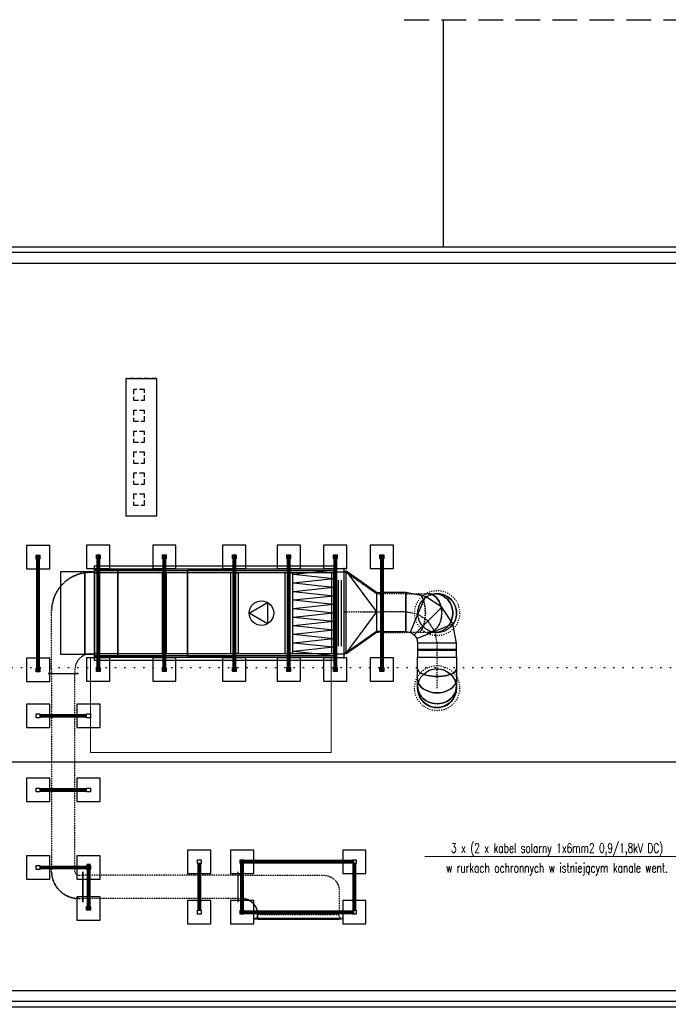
# Model space of a CAD drawing. Header units: millimetres. Extents: x 167273 to 188273, y -125105 to -88145.
# Tile 128 of 210: x 172556 to 173391, y -102101 to -100835. Entities that reach past the tile are written whole.
import ezdxf
from ezdxf.enums import TextEntityAlignment as Align

# ---------------------------------------------------------------- set-up
doc = ezdxf.new("R2010")
doc.units = ezdxf.units.MM
for name, pattern in [('ACAD_ISO03W100', [30, 12, -18]), ('ACAD_ISO07W100', [3, 0, -3]), ('Dash', [4, 3, -1]), ('DASHED', [0.75, 0.5, -0.25]), ('HIDDEN', [9.525, 6.35, -3.175]), ('WENT_2', [1.5, 0.5, -1]), ('WENT_3', [1.6, 0.5, -0.5, 0.1, -0.5])]:
    doc.linetypes.add(name, pattern=pattern)
for name, color, linetype, lineweight in [('_WENT-KONSTRUKCJA', 254, 'Continuous', 9), ('El_gniazda', 144, 'Continuous', 35), ('FLUID-C-3', 90, 'Continuous', 30), ('FLUID-N-2', 142, 'Continuous', 30), ('FLUID-N-3', 142, 'Continuous', 30), ('FLUID-W-3', 240, 'Continuous', 30), ('FLUID-W-3-SYM', 7, 'Continuous', 9), ('TIS_KONSTRUKCJA_STROPY', 7, 'Continuous', 15)]:
    doc.layers.add(name, color=color, linetype=linetype, lineweight=lineweight)
for name, color, linetype in [('a-poziomy', 9, 'Continuous'), ('b-przerywana1', 9, 'ACAD_ISO03W100'), ('b-widokowa', 7, 'Continuous'), ('El_gniazda_opis', 144, 'Continuous'), ('FLUID-C-3-HID', 7, 'Continuous'), ('FLUID-N-3-HID', 7, 'Continuous'), ('h-hatch', 8, 'Continuous'), ('podstawa_widok_z_gory', 7, 'Continuous'), ('widok_z_gory', 7, 'Continuous')]:
    doc.layers.add(name, color=color, linetype=linetype)
doc.styles.add('Arial', font='romans.shx', dxfattribs={"width": 0.7, "height": 12})

# ---------------------------------------------------------------- blocks, each defined once
blk = doc.blocks.new('*U1638')
at = {"linetype": 'Continuous', "lineweight": -3, "extrusion": (1, -2.52435e-32, 1.83697e-16)}
for major_axis, start_param, end_param in [((0, 0, -250), 1.5708, 3.141593), ((0, 0, -250), 0, 1.5708), ((0, 0, 250), 0, 1.5708), ((0, 0, 250), 1.5708, 3.141593)]:
    blk.add_ellipse((0, 0), major_axis=major_axis, ratio=1, start_param=start_param, end_param=end_param, dxfattribs=at)
at = {"linetype": 'Continuous', "lineweight": -2, "extrusion": (-1, 2.52435e-32, -1.83697e-16)}
blk.add_ellipse((0, 0), major_axis=(0, 0, 250), ratio=1, start_param=0, end_param=1.570793, dxfattribs=at)
at = {"linetype": 'Continuous', "lineweight": -2, "extrusion": (-1, -1.83697e-16, -6.1233e-17)}
blk.add_ellipse((0, 0), major_axis=(0, -250, 0), ratio=1, start_param=0, end_param=1.5708, dxfattribs=at)
blk = doc.blocks.new('*U1637')
at = {"color": 0, "linetype": 'ByBlock', "lineweight": -2}
for p, q in [((-45, 0, 250), (-75, 0, 250)), ((-75, 0, -250), (-45, 0, -250)), ((42, 0, 250), (-45, 0, 250)), ((-45, 0, -250), (42, 0, -250)), ((172, 0, 250), (42, 0, 250)), ((42, 0, -250), (172, 0, -250)), ((325, 0, 250), (172, 0, 250)), ((172, 0, -250), (325, 0, -250))]:
    blk.add_line(p, q, dxfattribs=at)
at = {"linetype": 'Continuous', "lineweight": -2}
blk.add_line((325, 0, -250), (325, 0, 250), dxfattribs=at)
at = {"linetype": 'Continuous', "lineweight": -2, "extrusion": (-3.26264e-17, 1, 1.42533e-28)}
blk.add_ellipse((-75, 0), major_axis=(0, 0, -250), ratio=1, start_param=0, end_param=3.141593, dxfattribs=at)
at = {"linetype": 'Continuous', "lineweight": -3, "extrusion": (2.77556e-16, -1, -3.37075e-32)}
for centre, ratio in [((-45, 0), 0.92388), ((42, 0), 0.707107), ((172, 0), 0.382683)]:
    blk.add_ellipse(centre, major_axis=(0, 0, 250), ratio=ratio, start_param=0, end_param=3.141593, dxfattribs=at)
at = {"linetype": 'Continuous', "lineweight": -3, "extrusion": (-2.77556e-16, 1, 3.37075e-32)}
for centre, ratio in [((-45, 0), 0.92388), ((42, 0), 0.707107), ((172, 0), 0.382683)]:
    blk.add_ellipse(centre, major_axis=(0, 0, -250), ratio=ratio, start_param=0, end_param=3.141593, dxfattribs=at)
at = {"layer": 'FLUID-W-3-SYM', "linetype": 'WENT_3', "lineweight": -3}
for p, q in [((-75, 0), (-45, 0)), ((-45, 0), (42, 0)), ((42, 0), (172, 0)), ((172, 0), (325, 0))]:
    blk.add_line(p, q, dxfattribs=at)
blk = doc.blocks.new('*U1640')
at = {"color": 0, "linetype": 'ByBlock', "lineweight": -2}
for p, q in [((-45, 0, 250), (-75, 0, 250)), ((42, 0, 250), (-45, 0, 250)), ((172, 0, 250), (42, 0, 250)), ((253, 0, 250), (172, 0, 250)), ((264, 0, -250), (325, 0, -250))]:
    blk.add_line(p, q, dxfattribs=at)
at = {"linetype": 'Continuous', "lineweight": -2}
blk.add_line((325, 0, -250), (325, 0, -236), dxfattribs=at)
at = {"linetype": 'Continuous', "lineweight": -2, "extrusion": (-1.601e-16, 1, -1.16538e-16)}
blk.add_ellipse((-75, 0), major_axis=(-202, 0, -147), ratio=1, start_param=0, end_param=2.200008, dxfattribs=at)
at = {"linetype": 'Continuous', "lineweight": -3, "extrusion": (2.44929e-16, -1, -2.46519e-32)}
for centre, ratio, end_param in [((-45, 0), 0.92388, 2.005545), ((42, 0), 0.707107, 1.244984), ((172, 0), 0.382683, 0.443778)]:
    blk.add_ellipse(centre, major_axis=(0, 0, 250), ratio=ratio, start_param=0, end_param=end_param, dxfattribs=at)
at = {"linetype": 'Continuous', "lineweight": -3, "extrusion": (-2.44929e-16, 1, 2.46519e-32)}
for centre, major_axis, ratio, start_param, end_param in [((-45, 0), (0, 0, -250), 0.92388, 1.136048, 3.141593), ((42, 0), (0, 0, 250), 0.707107, 5.038201, 6.283185), ((172, 0), (0, 0, 250), 0.382683, 5.839407, 6.283185)]:
    blk.add_ellipse(centre, major_axis=major_axis, ratio=ratio, start_param=start_param, end_param=end_param, dxfattribs=at)
at = {"layer": 'FLUID-N-3-HID', "linetype": 'DASHED', "lineweight": -3}
for p, q in [((-75, 0, -250), (-45, 0, -250)), ((-45, 0, -250), (42, 0, -250)), ((42, 0, -250), (172, 0, -250)), ((172, 0, -250), (264, 0, -250)), ((325, 0, 250), (253, 0, 250))]:
    blk.add_line(p, q, dxfattribs=at)
at = {"layer": 'FLUID-N-3-HID', "linetype": 'DASHED', "lineweight": -3, "extrusion": (2.44929e-16, -1, -2.46519e-32)}
for centre, major_axis, ratio, start_param, end_param in [((-45, 0), (0, 0, -250), 0.92388, 5.147137, 6.283185), ((42, 0), (0, 0, 250), 0.707107, 1.244984, 3.141593), ((172, 0), (0, 0, 250), 0.382683, 0.443778, 3.141593)]:
    blk.add_ellipse(centre, major_axis=major_axis, ratio=ratio, start_param=start_param, end_param=end_param, dxfattribs=at)
at = {"layer": 'FLUID-N-3-HID', "linetype": 'DASHED', "lineweight": -3, "extrusion": (-2.44929e-16, 1, 2.46519e-32)}
for centre, ratio, end_param in [((-45, 0), 0.92388, 1.136048), ((42, 0), 0.707107, 1.896609), ((172, 0), 0.382683, 2.697815)]:
    blk.add_ellipse(centre, major_axis=(0, 0, -250), ratio=ratio, start_param=0, end_param=end_param, dxfattribs=at)
blk = doc.blocks.new('*U1641')
at = {"linetype": 'Continuous', "lineweight": -3, "extrusion": (1, -2.52435e-32, 1.83697e-16)}
for major_axis in [(0, 0, -250), (0, 0, 250)]:
    blk.add_ellipse((0, 0), major_axis=major_axis, ratio=1, start_param=0, end_param=3.141593, dxfattribs=at)
blk = doc.blocks.new('*U1643')
at = {"linetype": 'Continuous', "lineweight": -3}
for p, q in [((170, 0, -250), (-25, 0, -387)), ((170, 0, -236), (170, 0, -250)), ((-123, 0, -456), (-220, 0, -525)), ((-197, 0, -495), (-220, 0, -525)), ((-220, 0, -525), (-220, 0, -511)), ((-25, 0, -387), (-123, 0, -456))]:
    blk.add_line(p, q, dxfattribs=at)
at = {"color": 0, "linetype": 'ByBlock', "lineweight": -2}
for p, q in [((250, 0, -250), (170, 0, -250)), ((-250, 0, -525), (-220, 0, -525))]:
    blk.add_line(p, q, dxfattribs=at)
at = {"linetype": 'Continuous', "lineweight": -2}
for p, q in [((250, 0, -250), (250, 0, -236)), ((-250, 0, -556), (-250, 0, -570))]:
    blk.add_line(p, q, dxfattribs=at)
at = {"layer": 'FLUID-N-3-HID', "linetype": 'DASHED', "lineweight": -3}
for p, q in [((-250, 0, 570), (-250, 0, 525)), ((-250, 0, 525), (-220, 0, 525)), ((-220, 0, 525), (-123, 0, 456)), ((-123, 0, 456), (-25, 0, 388)), ((-25, 0, 388), (170, 0, 250)), ((170, 0, 250), (170, 0)), ((170, 0), (170, 0, -236)), ((170, 0, 250), (250, 0, 250)), ((-250, 0, -525), (-250, 0, -556))]:
    blk.add_line(p, q, dxfattribs=at)
blk = doc.blocks.new('*U1636')
at = {"linetype": 'Continuous', "lineweight": -2}
for p, q in [((-250, 0, 570), (-250, 0, 525)), ((-250, 0, -525), (-250, 0, -570)), ((-250, 0, 525), (-250, 0, -525)), ((250, 0, -250), (250, 0, 250))]:
    blk.add_line(p, q, dxfattribs=at)
at = {"color": 0, "linetype": 'ByBlock', "lineweight": -2}
for p, q in [((-250, 0, -525), (-220, 0, -525)), ((-250, 0, 525), (-220, 0, 525)), ((250, 0, -250), (170, 0, -250)), ((170, 0, 250), (250, 0, 250))]:
    blk.add_line(p, q, dxfattribs=at)
at = {"linetype": 'Continuous', "lineweight": -3}
for p, q in [((-123, 0, 456), (-220, 0, 525)), ((-123, 0, -456), (-220, 0, -525)), ((170, 0), (-220, 0, -525)), ((-220, 0, 525), (170, 0)), ((-220, 0, -525), (-220, 0, 525)), ((-25, 0, 388), (-123, 0, 456)), ((-25, 0, -387), (-123, 0, -456)), ((170, 0, 250), (-25, 0, 388)), ((170, 0, -250), (-25, 0, -387)), ((170, 0, 250), (170, 0)), ((170, 0), (170, 0, -250))]:
    blk.add_line(p, q, dxfattribs=at)
at = {"layer": 'FLUID-W-3-SYM', "linetype": 'WENT_3', "lineweight": -3}
for p, q in [((-250, 0), (-220, 0)), ((-220, 0), (170, 0)), ((170, 0), (250, 0)), ((250, 0), (250, 0))]:
    blk.add_line(p, q, dxfattribs=at)
blk = doc.blocks.new('*U1639')
at = {"color": 0, "linetype": 'ByBlock', "lineweight": -2}
for p, q in [((-135, 135), (76, 276)), ((76, 276), (325, 325)), ((-276, -76), (-135, 135)), ((-325, -325), (-276, -76)), ((219, -219), (186, -268)), ((268, -186), (219, -219)), ((325, -175), (268, -186)), ((186, -268), (175, -325))]:
    blk.add_line(p, q, dxfattribs=at)
at = {"linetype": 'Continuous', "lineweight": -3}
for p, q in [((172, 45), (76, 276)), ((42, -42), (-135, 135)), ((268, -186), (172, 45)), ((-45, -172), (-276, -76)), ((219, -219), (42, -42)), ((186, -268), (-45, -172))]:
    blk.add_line(p, q, dxfattribs=at)
at = {"linetype": 'Continuous', "lineweight": -2}
for p, q in [((325, 75), (325, 325)), ((325, -175), (325, 75)), ((-325, -325), (-75, -325)), ((-75, -325), (175, -325))]:
    blk.add_line(p, q, dxfattribs=at)
at = {"layer": 'FLUID-W-3-SYM', "linetype": 'WENT_3', "lineweight": -3}
for p, q in [((42, -42), (172, 45)), ((172, 45), (325, 75)), ((325, 75), (325, 75)), ((-45, -172), (42, -42)), ((-75, -325), (-45, -172))]:
    blk.add_line(p, q, dxfattribs=at)
blk = doc.blocks.new('*U1635')
at = {"linetype": 'Continuous', "lineweight": -2}
for p, q in [((-90, 250), (-90, 0)), ((90, 0), (90, 250)), ((-90, 0), (-90, -250)), ((90, -250), (90, 0))]:
    blk.add_line(p, q, dxfattribs=at)
at = {"color": 0, "linetype": 'ByBlock', "lineweight": -2}
for p, q in [((90, 250), (-90, 250)), ((-90, -250), (90, -250))]:
    blk.add_line(p, q, dxfattribs=at)
at = {"linetype": 'Continuous', "lineweight": -3}
for p, q in [((-7.5, -250), (-7.5, 250)), ((7.5, -250), (7.5, 250))]:
    blk.add_line(p, q, dxfattribs=at)
at = {"layer": 'FLUID-W-3-SYM', "linetype": 'WENT_3', "lineweight": -3}
blk.add_line((-90, 0), (90, 0), dxfattribs=at)
blk = doc.blocks.new('*U1642')
at = {"linetype": 'Continuous', "lineweight": -2}
for p, q in [((-150, -250), (-150, -236)), ((150, -236), (150, -250))]:
    blk.add_line(p, q, dxfattribs=at)
at = {"color": 0, "linetype": 'ByBlock', "lineweight": -2}
blk.add_line((150, -250), (-150, -250), dxfattribs=at)
at = {"layer": 'FLUID-N-3-HID', "linetype": 'DASHED', "lineweight": -3}
blk.add_line((-150, 250), (150, 250), dxfattribs=at)
blk = doc.blocks.new('*U1634')
at = {"linetype": 'Continuous', "lineweight": -2}
for p, q in [((-150, 0), (-150, 250)), ((150, 250), (150, 0)), ((-150, -250), (-150, 0)), ((150, 0), (150, -250))]:
    blk.add_line(p, q, dxfattribs=at)
at = {"color": 0, "linetype": 'ByBlock', "lineweight": -2}
for p, q in [((-150, 250), (150, 250)), ((150, -250), (-150, -250))]:
    blk.add_line(p, q, dxfattribs=at)
at = {"layer": 'FLUID-W-3-SYM', "linetype": 'WENT_3', "lineweight": -3}
for p, q in [((-150, 0), (150, 0)), ((-150, 0), (-150, 0)), ((150, 0), (150, 0))]:
    blk.add_line(p, q, dxfattribs=at)
blk = doc.blocks.new('*U1649')
at = {"color": 0, "linetype": 'ByBlock', "lineweight": -2}
for p, q in [((625, 250), (-125, 250)), ((625, 250), (675, 250)), ((625, -50), (675, -50)), ((-625, -250), (-625, -300)), ((425, -250), (425, -300))]:
    blk.add_line(p, q, dxfattribs=at)
at = {"linetype": 'Continuous', "lineweight": -2}
for p, q in [((-670, -300), (-625, -300)), ((-625, -300), (425, -300)), ((425, -300), (470, -300))]:
    blk.add_line(p, q, dxfattribs=at)
at = {"color": 0, "linetype": 'ByBlock', "lineweight": -2}
blk.add_ellipse((-125, -250), major_axis=(0, 500), ratio=1, start_param=0, end_param=1.570796, dxfattribs=at)
blk.add_ellipse((-125, -250), major_axis=(0, 500), ratio=1, start_param=0, end_param=1.570796, dxfattribs=at)
at = {"color": 0, "linetype": 'ByBlock', "lineweight": -2, "extrusion": (6.77814e-32, -4.77507e-47, -1)}
for centre, major_axis in [((-125, -250), (-500, 0)), ((625, -250), (-200, 0)), ((625, -250), (-200, 0))]:
    blk.add_ellipse(centre, major_axis=major_axis, ratio=1, start_param=0, end_param=1.570796, dxfattribs=at)
at = {"layer": 'FLUID-C-3-HID', "linetype": 'DASHED', "lineweight": -3}
for p, q in [((675, 250), (675, 295)), ((675, 250), (675, -50)), ((675, -95), (675, -50))]:
    blk.add_line(p, q, dxfattribs=at)
blk = doc.blocks.new('*U1648')
at = {"linetype": 'Continuous', "lineweight": -2}
for p, q in [((-750, 195), (-750, 150)), ((-750, 150), (-750, -150)), ((750, 195), (750, 150)), ((750, 150), (750, -150)), ((-750, -150), (-750, -195)), ((750, -150), (750, -195))]:
    blk.add_line(p, q, dxfattribs=at)
at = {"color": 0, "linetype": 'ByBlock', "lineweight": -2}
for p, q in [((750, 150), (-750, 150)), ((-750, -150), (750, -150))]:
    blk.add_line(p, q, dxfattribs=at)
blk = doc.blocks.new('*U1647')
at = {"linetype": 'Continuous', "lineweight": -2}
for p, q in [((-750, 150), (-750, 195)), ((-750, -150), (-750, 150)), ((750, 150), (750, 195)), ((750, -150), (750, 150)), ((-750, -195), (-750, -150)), ((750, -195), (750, -150))]:
    blk.add_line(p, q, dxfattribs=at)
at = {"color": 0, "linetype": 'ByBlock', "lineweight": -2}
for p, q in [((-750, 150), (750, 150)), ((-750, -150), (750, -150))]:
    blk.add_line(p, q, dxfattribs=at)
blk = doc.blocks.new('*U1646')
at = {"linetype": 'Continuous', "lineweight": -2}
for p, q in [((-250, 150), (-250, 195)), ((-250, -150), (-250, 150)), ((250, 150), (250, 195)), ((250, -150), (250, 150)), ((-250, -195), (-250, -150)), ((250, -195), (250, -150))]:
    blk.add_line(p, q, dxfattribs=at)
at = {"color": 0, "linetype": 'ByBlock', "lineweight": -2}
for p, q in [((-250, 150), (250, 150)), ((-250, -150), (250, -150))]:
    blk.add_line(p, q, dxfattribs=at)
blk = doc.blocks.new('*U1645')
at = {"color": 0, "linetype": 'ByBlock', "lineweight": -2}
for p, q in [((175, 175), (225, 175)), ((175, -125), (225, -125)), ((-175, -175), (-175, -225)), ((125, -175), (125, -225))]:
    blk.add_line(p, q, dxfattribs=at)
at = {"linetype": 'Continuous', "lineweight": -2}
for p, q in [((225, 175), (225, 220)), ((225, -125), (225, 175)), ((225, -170), (225, -125)), ((-220, -225), (-175, -225)), ((-175, -225), (125, -225)), ((125, -225), (170, -225))]:
    blk.add_line(p, q, dxfattribs=at)
at = {"color": 0, "linetype": 'ByBlock', "lineweight": -2}
blk.add_ellipse((175, -175), major_axis=(0, 350), ratio=1, start_param=0, end_param=1.570796, dxfattribs=at)
blk.add_ellipse((175, -175), major_axis=(0, 350), ratio=1, start_param=0, end_param=1.570796, dxfattribs=at)
at = {"color": 0, "linetype": 'ByBlock', "lineweight": -2, "extrusion": (5.0917e-29, -1.80311e-32, -1)}
blk.add_ellipse((175, -175), major_axis=(-350, 0), ratio=1, start_param=0, end_param=1.570796, dxfattribs=at)
at = {"color": 0, "linetype": 'ByBlock', "lineweight": -2, "extrusion": (3.56419e-28, -1.57772e-32, -1)}
blk.add_ellipse((175, -175), major_axis=(-50, 0), ratio=1, start_param=0, end_param=1.570796, dxfattribs=at)
blk.add_ellipse((175, -175), major_axis=(-50, 0), ratio=1, start_param=0, end_param=1.570796, dxfattribs=at)
blk = doc.blocks.new('*U1651')
at = {"color": 0, "linetype": 'ByBlock', "lineweight": -2}
for p, q in [((-65, 640), (235, 640)), ((265, 640), (235, 640)), ((285, 640), (265, 640)), ((-265, -610), (-265, 440)), ((235, -410), (265, -410)), ((265, -410), (285, -410)), ((-265, -610), (-265, -640)), ((35, -640), (35, -610)), ((-265, -640), (-265, -660)), ((35, -660), (35, -640))]:
    blk.add_line(p, q, dxfattribs=at)
at = {"linetype": 'Continuous', "lineweight": -2}
for p, q in [((-265, -660), (-310, -660)), ((35, -660), (-265, -660)), ((80, -660), (35, -660))]:
    blk.add_line(p, q, dxfattribs=at)
at = {"color": 0, "linetype": 'ByBlock', "lineweight": -2, "extrusion": (1.22465e-16, 6.98281e-32, -1)}
for centre in [(-65, 440), (-65, 440), (235, -610)]:
    blk.add_ellipse(centre, major_axis=(-200, 0), ratio=1, start_param=0, end_param=1.570796, dxfattribs=at)
at = {"color": 0, "linetype": 'ByBlock', "lineweight": -2}
blk.add_ellipse((235, -610), major_axis=(0, 200), ratio=1, start_param=0, end_param=1.570796, dxfattribs=at)
blk.add_ellipse((235, -610), major_axis=(0, 200), ratio=1, start_param=0, end_param=1.570796, dxfattribs=at)
at = {"layer": 'FLUID-C-3-HID', "linetype": 'DASHED', "lineweight": -3}
for p, q in [((285, 640), (285, 685)), ((285, -455), (285, -410))]:
    blk.add_line(p, q, dxfattribs=at)
blk = doc.blocks.new('*U1650')
at = {"color": 0, "linetype": 'ByBlock', "lineweight": -2}
for p, q in [((-15, -570), (-15, 570)), ((0, 525), (0, 570)), ((0, 525), (40, 525)), ((40, -525), (40, 525)), ((0, -525), (40, -525)), ((0, -570), (0, -525))]:
    blk.add_line(p, q, dxfattribs=at)
at = {"linetype": 'Continuous', "lineweight": -3}
for p, q in [((-15, -525), (-15, 525)), ((-15, -525), (-15, 525)), ((-15, -525), (-15, 525)), ((-15, -525), (-15, 525)), ((-15, -525), (-15, 525)), ((-15, -525), (-15, 525)), ((-15, 525), (-15, -525)), ((0, 525), (40, 525)), ((0, 525), (40, 525)), ((0, 525), (40, 525)), ((0, 525), (40, 525)), ((0, 525), (40, 525))]:
    blk.add_line(p, q, dxfattribs=at)
at = {"linetype": 'Continuous', "lineweight": -2}
blk.add_line((0, 525), (0, -525), dxfattribs=at)
at = {"linetype": 'DASHED', "lineweight": -3}
blk.add_line((0, -525), (40, -525), dxfattribs=at)
blk.add_line((0, -525), (40, -525), dxfattribs=at)
blk.add_line((0, -525), (40, -525), dxfattribs=at)
blk.add_line((0, -525), (40, -525), dxfattribs=at)
blk.add_line((0, -525), (40, -525), dxfattribs=at)
blk = doc.blocks.new('*U1644')
at = {"linetype": 'Continuous', "lineweight": -2}
for p, q in [((-499, 195), (-499, 150)), ((-499, 150), (-499, -150)), ((499, 195), (499, 150)), ((499, 150), (499, -150)), ((-499, -150), (-499, -195)), ((499, -150), (499, -195))]:
    blk.add_line(p, q, dxfattribs=at)
at = {"color": 0, "linetype": 'ByBlock', "lineweight": -2}
for p, q in [((499, 150), (-499, 150)), ((-499, -150), (499, -150))]:
    blk.add_line(p, q, dxfattribs=at)

msp = doc.modelspace()

# ---------------------------------------------------------------- linework, layer by layer
at = {"color": 252, "linetype": 'Dash', "lineweight": 30, "ltscale": 50}
for points in [[(172595.12, -101511.36), (172565.12, -101511.36), (172565.12, -101541.36), (172595.12, -101541.36)], [(172672.62, -101510.7), (172642.62, -101510.7), (172642.62, -101540.7), (172672.62, -101540.7)], [(172757.62, -101510.7), (172727.62, -101510.7), (172727.62, -101540.7), (172757.62, -101540.7)], [(172847.62, -101510.7), (172817.62, -101510.7), (172817.62, -101540.7), (172847.62, -101540.7)], [(172917.62, -101510.7), (172887.62, -101510.7), (172887.62, -101540.7), (172917.62, -101540.7)], [(172977.62, -101510.7), (172947.62, -101510.7), (172947.62, -101540.7), (172977.62, -101540.7)], [(173037.62, -101510.7), (173007.62, -101510.7), (173007.62, -101540.7), (173037.62, -101540.7)], [(172582.62, -101523.86), (172582.62, -101528.86), (172577.62, -101528.86), (172577.62, -101523.86)], [(172660.12, -101523.2), (172660.12, -101528.2), (172655.12, -101528.2), (172655.12, -101523.2)], [(172745.12, -101523.2), (172745.12, -101528.2), (172740.12, -101528.2), (172740.12, -101523.2)], [(172835.12, -101523.2), (172835.12, -101528.2), (172830.12, -101528.2), (172830.12, -101523.2)], [(172905.12, -101523.2), (172905.12, -101528.2), (172900.12, -101528.2), (172900.12, -101523.2)], [(172965.12, -101523.2), (172965.12, -101528.2), (172960.12, -101528.2), (172960.12, -101523.2)], [(173025.12, -101523.2), (173025.12, -101528.2), (173020.12, -101528.2), (173020.12, -101523.2)], [(172595.12, -101656.36), (172565.12, -101656.36), (172565.12, -101686.36), (172595.12, -101686.36)], [(172672.62, -101655.7), (172642.62, -101655.7), (172642.62, -101685.7), (172672.62, -101685.7)], [(172757.62, -101655.7), (172727.62, -101655.7), (172727.62, -101685.7), (172757.62, -101685.7)], [(172847.62, -101655.7), (172817.62, -101655.7), (172817.62, -101685.7), (172847.62, -101685.7)], [(172917.62, -101655.7), (172887.62, -101655.7), (172887.62, -101685.7), (172917.62, -101685.7)], [(172977.62, -101655.7), (172947.62, -101655.7), (172947.62, -101685.7), (172977.62, -101685.7)], [(173037.62, -101655.7), (173007.62, -101655.7), (173007.62, -101685.7), (173037.62, -101685.7)], [(172582.62, -101668.86), (172582.62, -101673.86), (172577.62, -101673.86), (172577.62, -101668.86)], [(172660.12, -101668.2), (172660.12, -101673.2), (172655.12, -101673.2), (172655.12, -101668.2)], [(172745.12, -101668.2), (172745.12, -101673.2), (172740.12, -101673.2), (172740.12, -101668.2)], [(172835.12, -101668.2), (172835.12, -101673.2), (172830.12, -101673.2), (172830.12, -101668.2)], [(172905.12, -101668.2), (172905.12, -101673.2), (172900.12, -101673.2), (172900.12, -101668.2)], [(172965.12, -101668.2), (172965.12, -101673.2), (172960.12, -101673.2), (172960.12, -101668.2)], [(173025.12, -101668.2), (173025.12, -101673.2), (173020.12, -101673.2), (173020.12, -101668.2)], [(172565.12, -101715.35), (172565.12, -101745.35), (172595.12, -101745.35), (172595.12, -101715.35)], [(172630.12, -101715.35), (172630.12, -101745.35), (172660.12, -101745.35), (172660.12, -101715.35)], [(172577.62, -101727.85), (172582.62, -101727.85), (172582.62, -101732.85), (172577.62, -101732.85)], [(172642.62, -101727.85), (172647.62, -101727.85), (172647.62, -101732.85), (172642.62, -101732.85)], [(172565.12, -101810.7), (172565.12, -101840.7), (172595.12, -101840.7), (172595.12, -101810.7)], [(172630.12, -101810.7), (172630.12, -101840.7), (172660.12, -101840.7), (172660.12, -101810.7)], [(172577.62, -101823.2), (172582.62, -101823.2), (172582.62, -101828.2), (172577.62, -101828.2)], [(172642.62, -101823.2), (172647.62, -101823.2), (172647.62, -101828.2), (172642.62, -101828.2)], [(172565.12, -101910.48), (172565.12, -101940.48), (172595.12, -101940.48), (172595.12, -101910.48)], [(172630.12, -101910.48), (172630.12, -101940.48), (172660.12, -101940.48), (172660.12, -101910.48)], [(172772.62, -101932.96), (172802.62, -101932.96), (172802.62, -101902.96), (172772.62, -101902.96)], [(172827.62, -101932.96), (172857.62, -101932.96), (172857.62, -101902.96), (172827.62, -101902.96)], [(172972.1, -101932.96), (173002.1, -101932.96), (173002.1, -101902.96), (172972.1, -101902.96)], [(172577.62, -101922.98), (172582.62, -101922.98), (172582.62, -101927.98), (172577.62, -101927.98)], [(172642.62, -101922.98), (172647.62, -101922.98), (172647.62, -101927.98), (172642.62, -101927.98)], [(172785.12, -101920.46), (172785.12, -101915.46), (172790.12, -101915.46), (172790.12, -101920.46)], [(172840.12, -101920.46), (172840.12, -101915.46), (172845.12, -101915.46), (172845.12, -101920.46)], [(172984.6, -101920.46), (172984.6, -101915.46), (172989.6, -101915.46), (172989.6, -101920.46)], [(172630.12, -101992.96), (172660.12, -101992.96), (172660.12, -101962.96), (172630.12, -101962.96)], [(172642.62, -101980.46), (172642.62, -101975.46), (172647.62, -101975.46), (172647.62, -101980.46)], [(172772.62, -101997.96), (172802.62, -101997.96), (172802.62, -101967.96), (172772.62, -101967.96)], [(172827.62, -101997.96), (172857.62, -101997.96), (172857.62, -101967.96), (172827.62, -101967.96)], [(172972.1, -101997.96), (173002.1, -101997.96), (173002.1, -101967.96), (172972.1, -101967.96)], [(172785.12, -101985.46), (172785.12, -101980.46), (172790.12, -101980.46), (172790.12, -101985.46)], [(172840.12, -101985.46), (172840.12, -101980.46), (172845.12, -101980.46), (172845.12, -101985.46)], [(172984.6, -101985.46), (172984.6, -101980.46), (172989.6, -101980.46), (172989.6, -101985.46)]]:
    msp.add_lwpolyline(points, close=True, dxfattribs=at)
at = {"layer": '_WENT-KONSTRUKCJA'}
msp.add_line((173053.57, -101596.75), (172999.09, -101596.75), dxfattribs=at)
msp.add_lwpolyline([(172647.49, -101777.4), (172957.49, -101777.4), (172957.49, -101655.4), (172647.49, -101655.4)], close=True, dxfattribs=at)
at = {"layer": 'a-poziomy', "linetype": 'ACAD_ISO07W100', "ltscale": 4}
msp.add_lwpolyline([(179286.44, -101668.05), (171971.94, -101668.05), (171971.94, -101957.57), (170976.98, -101957.57)], dxfattribs=at)
at = {"layer": 'b-przerywana1', "linetype": 'HIDDEN'}
for p, q in [((172732.44, -101296.39), (172693.44, -101296.39)), ((172732.44, -101473.39), (172693.44, -101473.39))]:
    msp.add_line(p, q, dxfattribs=at)
at = {"layer": 'b-przerywana1', "linetype": 'HIDDEN', "ltscale": 5}
msp.add_lwpolyline([(173051.44, -100834.89), (173512.44, -100834.89)], dxfattribs=at)
at = {"layer": 'b-przerywana1', "linetype": 'HIDDEN'}
for points in [[(172702.94, -101324.39), (172716.94, -101324.39), (172716.94, -101310.39), (172702.94, -101310.39)], [(172702.94, -101351.39), (172716.94, -101351.39), (172716.94, -101337.39), (172702.94, -101337.39)], [(172702.94, -101378.39), (172716.94, -101378.39), (172716.94, -101364.39), (172702.94, -101364.39)], [(172702.94, -101405.39), (172716.94, -101405.39), (172716.94, -101391.39), (172702.94, -101391.39)], [(172702.94, -101432.39), (172716.94, -101432.39), (172716.94, -101418.39), (172702.94, -101418.39)], [(172702.94, -101459.39), (172716.94, -101459.39), (172716.94, -101445.39), (172702.94, -101445.39)]]:
    msp.add_lwpolyline(points, close=True, dxfattribs=at)
at = {"layer": 'b-widokowa', "ltscale": 0.5}
msp.add_line((172732.44, -101391.39), (172732.44, -101405.39), dxfattribs=at)
at = {"layer": 'b-widokowa'}
msp.add_line((173469.44, -101789.89), (171958.44, -101789.89), dxfattribs=at)
for points in [[(170962.44, -101126.89), (179273.44, -101126.89), (179273.44, -102104.89), (170962.44, -102104.89)], [(170969.44, -101133.89), (179266.44, -101133.89), (179266.44, -102097.89), (170969.44, -102097.89)], [(170983.44, -101147.89), (179252.44, -101147.89), (179252.44, -102083.89), (170983.44, -102083.89)], [(172693.44, -101296.39), (172732.44, -101296.39), (172732.44, -101473.39), (172693.44, -101473.39)]]:
    msp.add_lwpolyline(points, close=True, dxfattribs=at)
at = {"layer": 'El_gniazda', "lineweight": 15}
msp.add_line((173077.68, -101911.41), (173420.28, -101911.41), dxfattribs=at)
at = {"layer": 'FLUID-N-2', "linetype": 'ACAD_ISO03W100', "ltscale": 0.1}
msp.add_circle((173093.67, -101598.2), 29, dxfattribs=at)
msp.add_circle((173093.67, -101598.2), 29, dxfattribs=at)
at = {"layer": 'FLUID-W-3', "linetype": 'ACAD_ISO03W100', "ltscale": 0.1}
msp.add_circle((173093.59, -101694.75), 29, dxfattribs=at)
msp.add_circle((173093.59, -101694.75), 29, dxfattribs=at)
at = {"layer": 'FLUID-W-3', "linetype": 'Continuous'}
msp.add_circle((173093.59, -101694.75), 25, dxfattribs=at)
at = {"layer": 'h-hatch'}
msp.add_line((173101.44, -100834.89), (173101.44, -101126.89), dxfattribs=at)
at = {"layer": 'podstawa_widok_z_gory'}
for p, q in [((172652.62, -101541.2), (172832.62, -101541.2)), ((172652.62, -101546.2), (172652.62, -101541.2)), ((172832.62, -101546.2), (172652.62, -101546.2)), ((172652.62, -101546.2), (172657.62, -101546.2)), ((172652.62, -101650.2), (172652.62, -101546.2)), ((172657.62, -101546.2), (172657.62, -101650.2)), ((172740.12, -101546.2), (172745.12, -101546.2)), ((172740.12, -101650.2), (172740.12, -101546.2)), ((172745.12, -101546.2), (172745.12, -101650.2)), ((172832.62, -101546.2), (172827.62, -101546.2)), ((172827.62, -101546.2), (172827.62, -101650.2)), ((172832.62, -101541.2), (172832.62, -101546.2)), ((172832.62, -101541.2), (172902.62, -101541.2)), ((172832.62, -101546.2), (172832.62, -101541.2)), ((172832.62, -101650.2), (172832.62, -101546.2)), ((172902.62, -101546.2), (172832.62, -101546.2)), ((172832.62, -101546.2), (172837.62, -101546.2)), ((172832.62, -101650.2), (172832.62, -101546.2)), ((172837.62, -101546.2), (172837.62, -101650.2)), ((172902.62, -101546.2), (172897.62, -101546.2)), ((172897.62, -101546.2), (172897.62, -101650.2)), ((172902.62, -101541.2), (172902.62, -101546.2)), ((172902.62, -101541.2), (172962.62, -101541.2)), ((172902.62, -101546.2), (172902.62, -101541.2)), ((172902.62, -101650.2), (172902.62, -101546.2)), ((172962.62, -101546.2), (172902.62, -101546.2)), ((172902.62, -101546.2), (172907.62, -101546.2)), ((172902.62, -101650.2), (172902.62, -101546.2)), ((172907.62, -101546.2), (172907.62, -101650.2)), ((172962.62, -101546.2), (172957.62, -101546.2)), ((172957.62, -101546.2), (172957.62, -101650.2)), ((172962.62, -101541.2), (172962.62, -101546.2)), ((172962.62, -101650.2), (172962.62, -101546.2)), ((172652.62, -101650.2), (172832.62, -101650.2)), ((172652.62, -101655.2), (172652.62, -101650.2)), ((172657.62, -101650.2), (172652.62, -101650.2)), ((172832.62, -101655.2), (172652.62, -101655.2)), ((172745.12, -101650.2), (172740.12, -101650.2)), ((172827.62, -101650.2), (172832.62, -101650.2)), ((172832.62, -101650.2), (172832.62, -101655.2)), ((172832.62, -101650.2), (172902.62, -101650.2)), ((172832.62, -101655.2), (172832.62, -101650.2)), ((172837.62, -101650.2), (172832.62, -101650.2)), ((172902.62, -101655.2), (172832.62, -101655.2)), ((172897.62, -101650.2), (172902.62, -101650.2)), ((172902.62, -101650.2), (172902.62, -101655.2)), ((172902.62, -101650.2), (172962.62, -101650.2)), ((172902.62, -101655.2), (172902.62, -101650.2)), ((172907.62, -101650.2), (172902.62, -101650.2)), ((172962.62, -101655.2), (172902.62, -101655.2)), ((172957.62, -101650.2), (172962.62, -101650.2)), ((172962.62, -101650.2), (172962.62, -101655.2))]:
    msp.add_line(p, q, dxfattribs=at)
at = {"layer": 'TIS_KONSTRUKCJA_STROPY', "color": 252, "ltscale": 20, "const_width": 5}
for points in [[(172580.12, -101523.86), (172580.12, -101673.86)], [(172657.62, -101523.2), (172657.62, -101673.2)], [(172742.62, -101523.2), (172742.62, -101673.2)], [(172832.62, -101523.2), (172832.62, -101673.2)], [(172902.62, -101523.2), (172902.62, -101673.2)], [(172962.62, -101523.2), (172962.62, -101673.2)], [(173022.62, -101523.2), (173022.62, -101673.2)], [(172582.62, -101730.35), (172642.62, -101730.35)], [(172582.62, -101825.7), (172642.62, -101825.7)], [(172582.62, -101925.48), (172642.62, -101925.48)], [(172645.12, -101980.46), (172645.12, -101920.46)], [(172787.62, -101980.46), (172787.62, -101920.46)], [(172987.1, -101917.96), (172840.12, -101917.96)], [(172842.62, -101980.46), (172842.62, -101920.46)], [(172842.62, -101980.46), (172842.62, -101920.46)], [(172987.1, -101980.46), (172987.1, -101920.46)], [(172987.1, -101980.46), (172987.1, -101920.46)], [(172987.1, -101982.96), (172840.12, -101982.96)]]:
    msp.add_lwpolyline(points, dxfattribs=at)
at = {"layer": 'widok_z_gory'}
for p, q in [((172640.12, -101545.2), (172609.12, -101545.2)), ((172609.12, -101545.2), (172609.12, -101651.2)), ((172640.12, -101545.2), (172609.12, -101545.2)), ((172609.12, -101545.2), (172609.12, -101651.2)), ((172640.12, -101545.2), (172652.62, -101545.2)), ((172640.12, -101651.2), (172640.12, -101545.2)), ((172652.62, -101545.2), (172640.12, -101545.2)), ((172640.12, -101545.2), (172640.12, -101651.2)), ((172640.12, -101651.2), (172640.12, -101545.2)), ((172640.12, -101545.2), (172652.62, -101545.2)), ((172640.12, -101651.2), (172640.12, -101545.2)), ((172652.62, -101545.2), (172640.12, -101545.2)), ((172640.12, -101545.2), (172640.12, -101651.2)), ((172640.12, -101651.2), (172640.12, -101545.2)), ((172652.62, -101537.2), (172832.62, -101537.2)), ((172652.62, -101659.2), (172652.62, -101537.2)), ((172652.62, -101543.2), (172682.62, -101543.2)), ((172652.62, -101653.2), (172652.62, -101543.2)), ((172682.62, -101543.2), (172652.62, -101543.2)), ((172652.62, -101543.2), (172652.62, -101653.2)), ((172652.62, -101545.2), (172652.62, -101651.2)), ((172652.62, -101651.2), (172652.62, -101545.2)), ((172652.62, -101545.2), (172652.62, -101651.2)), ((172652.62, -101651.2), (172652.62, -101545.2)), ((172682.62, -101543.2), (172742.62, -101543.2)), ((172682.62, -101653.2), (172682.62, -101543.2)), ((172742.62, -101543.2), (172682.62, -101543.2)), ((172682.62, -101543.2), (172682.62, -101653.2)), ((172682.62, -101543.2), (172682.62, -101653.2)), ((172682.62, -101653.2), (172682.62, -101543.2)), ((172742.62, -101543.2), (172772.62, -101543.2)), ((172742.62, -101653.2), (172742.62, -101543.2)), ((172742.62, -101543.2), (172742.62, -101653.2)), ((172742.62, -101653.2), (172742.62, -101543.2)), ((172772.62, -101543.2), (172772.62, -101653.2)), ((172772.62, -101543.2), (172832.62, -101543.2)), ((172772.62, -101653.2), (172772.62, -101543.2)), ((172832.62, -101543.2), (172772.62, -101543.2)), ((172772.62, -101543.2), (172772.62, -101653.2)), ((172832.62, -101537.2), (172832.62, -101659.2)), ((172832.62, -101537.2), (172902.62, -101537.2)), ((172832.62, -101659.2), (172832.62, -101537.2)), ((172832.62, -101543.2), (172832.62, -101653.2)), ((172832.62, -101653.2), (172832.62, -101543.2)), ((172832.62, -101543.2), (172902.62, -101543.2)), ((172832.62, -101653.2), (172832.62, -101543.2)), ((172902.62, -101537.2), (172902.62, -101659.2)), ((172902.62, -101537.2), (172962.62, -101537.2)), ((172902.62, -101659.2), (172902.62, -101537.2)), ((172902.62, -101543.2), (172902.62, -101653.2)), ((172902.62, -101543.2), (172962.62, -101543.2)), ((172902.62, -101653.2), (172902.62, -101543.2)), ((172960.42, -101543.2), (172908.62, -101548.7)), ((172962.62, -101543.2), (172960.42, -101543.2)), ((172960.42, -101543.2), (172960.42, -101653.2)), ((172962.62, -101537.2), (172962.62, -101659.2)), ((172962.62, -101539.9), (172962.62, -101656.5)), ((172962.62, -101539.9), (172962.62, -101656.5)), ((172962.62, -101543.2), (172962.62, -101653.2)), ((172962.62, -101653.2), (172962.62, -101543.2)), ((172962.62, -101545.2), (172973.62, -101545.2)), ((172962.62, -101651.2), (172962.62, -101545.2)), ((172962.62, -101545.2), (172973.62, -101545.2)), ((172962.62, -101651.2), (172962.62, -101545.2)), ((172973.62, -101539.9), (172973.62, -101656.5)), ((172973.62, -101539.9), (172973.62, -101656.5)), ((172973.62, -101545.2), (172973.62, -101651.2)), ((172973.62, -101545.2), (172973.62, -101651.2)), ((172960.42, -101554.2), (172908.62, -101548.7)), ((172960.42, -101554.2), (172908.62, -101559.7)), ((172960.42, -101565.2), (172908.62, -101559.7)), ((172966.28, -101555.8), (172966.28, -101640.6)), ((172966.28, -101555.8), (172966.28, -101640.6)), ((172969.95, -101555.8), (172969.95, -101640.6)), ((172969.95, -101555.8), (172969.95, -101640.6)), ((172960.42, -101565.2), (172908.62, -101570.7)), ((172960.42, -101576.2), (172908.62, -101570.7)), ((172851.87, -101598.2), (172875.49, -101584.56)), ((172875.49, -101584.56), (172875.49, -101611.84)), ((172960.42, -101576.2), (172908.62, -101581.7)), ((172960.42, -101587.2), (172908.62, -101581.7)), ((172875.49, -101611.84), (172851.87, -101598.2)), ((172960.42, -101587.2), (172908.62, -101592.7)), ((172960.42, -101598.2), (172908.62, -101592.7)), ((172960.42, -101598.2), (172908.62, -101603.7)), ((172960.42, -101609.2), (172908.62, -101603.7)), ((172960.42, -101609.2), (172908.62, -101614.7)), ((172960.42, -101620.2), (172908.62, -101614.7)), ((172960.42, -101620.2), (172908.62, -101625.7)), ((172960.42, -101631.2), (172908.62, -101625.7)), ((172960.42, -101631.2), (172908.62, -101636.7)), ((172960.42, -101642.2), (172908.62, -101636.7)), ((172960.42, -101642.2), (172908.62, -101647.7)), ((172960.42, -101653.2), (172908.62, -101647.7)), ((172609.12, -101651.2), (172640.12, -101651.2)), ((172609.12, -101651.2), (172640.12, -101651.2)), ((172652.62, -101651.2), (172640.12, -101651.2)), ((172640.12, -101651.2), (172652.62, -101651.2)), ((172652.62, -101651.2), (172640.12, -101651.2)), ((172640.12, -101651.2), (172652.62, -101651.2)), ((172682.62, -101653.2), (172652.62, -101653.2)), ((172652.62, -101653.2), (172682.62, -101653.2)), ((172832.62, -101659.2), (172652.62, -101659.2)), ((172742.62, -101653.2), (172682.62, -101653.2)), ((172682.62, -101653.2), (172742.62, -101653.2)), ((172772.62, -101653.2), (172742.62, -101653.2)), ((172832.62, -101653.2), (172772.62, -101653.2)), ((172772.62, -101653.2), (172832.62, -101653.2)), ((172902.62, -101653.2), (172832.62, -101653.2)), ((172902.62, -101659.2), (172832.62, -101659.2)), ((172962.62, -101653.2), (172902.62, -101653.2)), ((172962.62, -101659.2), (172902.62, -101659.2)), ((172960.42, -101653.2), (172962.62, -101653.2)), ((172973.62, -101651.2), (172962.62, -101651.2)), ((172973.62, -101651.2), (172962.62, -101651.2))]:
    msp.add_line(p, q, dxfattribs=at)
msp.add_circle((172867.62, -101598.2), 15.75, dxfattribs=at)

# ---------------------------------------------------------------- block references
at = {"layer": 'FLUID-C-3', "linetype": 'WENT_2', "extrusion": (1.83697e-16, -6.16298e-32, -1), "xscale": 0.1000000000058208, "yscale": 0.1000000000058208, "zscale": 0.1, "rotation": 270}
msp.add_blockref('*U1649', (-172622.62, -101608.2, -1284.6), dxfattribs=at)
at = {"layer": 'FLUID-C-3', "linetype": 'WENT_2', "xscale": 0.1000000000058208, "yscale": 0.1000000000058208, "zscale": 0.1}
for name, p, rotation in [('*U1648', (172612.62, -101750.7, 1284.6), 90), ('*U1644', (172612.62, -101875.58, 1284.6), 90), ('*U1651', (172903.62, -101961.96, 1284.6), 270), ('*U1650', (172915.12, -101990.46, 1284.6), 90)]:
    msp.add_blockref(name, p, dxfattribs=dict(at, rotation=rotation))
at = {"layer": 'FLUID-C-3', "linetype": 'WENT_2', "extrusion": (-1.71057e-48, -1.22465e-16, -1), "xscale": 0.1000000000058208, "yscale": 0.1000000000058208, "zscale": 0.1, "rotation": 180}
msp.add_blockref('*U1645', (-172615.12, -101947.95, -1284.6), dxfattribs=at)
at = {"layer": 'FLUID-C-3', "linetype": 'WENT_2', "extrusion": (-1.22465e-16, 0, -1), "xscale": 0.1000000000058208, "yscale": 0.1000000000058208, "zscale": 0.1}
msp.add_blockref('*U1647', (-172712.62, -101950.46, -1284.6), dxfattribs=at)
at = {"layer": 'FLUID-C-3', "linetype": 'WENT_2', "extrusion": (1.22465e-16, 0, -1), "xscale": 0.1000000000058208, "yscale": 0.1000000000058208, "zscale": 0.1}
msp.add_blockref('*U1646', (-172812.61, -101950.46, -1284.6), dxfattribs=at)
at = {"layer": 'FLUID-N-3', "linetype": 'WENT_2', "extrusion": (7.34788e-16, 1, 3.06162e-16), "xscale": 0.1000000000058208, "yscale": 0.1, "zscale": 0.1000000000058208, "rotation": 180}
msp.add_blockref('*U1643', (-172998.62, 1284.62, -101598.2), dxfattribs=at)
at = {"layer": 'FLUID-N-3', "linetype": 'WENT_2', "extrusion": (-1.22465e-16, 0, -1), "xscale": 0.1000000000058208, "yscale": 0.1000000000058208, "zscale": 0.1}
msp.add_blockref('*U1642', (-173038.62, -101598.2, -1284.62), dxfattribs=at)
at = {"layer": 'FLUID-N-3', "linetype": 'WENT_2', "extrusion": (3.67394e-16, 1, 2.46519e-32), "xscale": 0.1000000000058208, "yscale": 0.1, "zscale": 0.1000000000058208}
msp.add_blockref('*U1640', (-173086.12, 1277.12, -101598.2), dxfattribs=at)
at = {"layer": 'FLUID-N-3', "linetype": 'WENT_2', "extrusion": (0, -1, -1.83697e-16), "xscale": 0.1, "yscale": 0.1, "zscale": 0.1000000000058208, "rotation": 270}
msp.add_blockref('*U1641', (173093.62, 1184.61, 101598.2), dxfattribs=at)
at = {"layer": 'FLUID-W-3', "linetype": 'Continuous', "extrusion": (7.34788e-16, 1, 3.06162e-16), "xscale": 0.1000000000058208, "yscale": 0.1, "zscale": 0.1000000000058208, "rotation": 180}
msp.add_blockref('*U1636', (-172998.62, 1349.4, -101596.75), dxfattribs=at)
at = {"layer": 'FLUID-W-3', "linetype": 'Continuous', "extrusion": (-1.22465e-16, 0, -1), "xscale": 0.1000000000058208, "yscale": 0.1000000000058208, "zscale": 0.1}
msp.add_blockref('*U1634', (-173038.59, -101596.75, -1349.4), dxfattribs=at)
at = {"layer": 'FLUID-W-3', "linetype": 'Continuous', "extrusion": (1.22465e-16, -1.83697e-16, -1), "xscale": 0.1000000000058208, "yscale": 0.1000000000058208, "zscale": 0.1}
msp.add_blockref('*U1639', (-173086.07, -101604.25, -1349.4), dxfattribs=at)
at = {"layer": 'FLUID-W-3', "linetype": 'Continuous', "xscale": 0.1000000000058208, "yscale": 0.1000000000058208, "zscale": 0.1, "rotation": 90}
msp.add_blockref('*U1635', (173093.57, -101645.75, 1349.4), dxfattribs=at)
at = {"layer": 'FLUID-W-3', "linetype": 'Continuous', "extrusion": (1, -2.77556e-16, 2.46519e-32), "xscale": 0.1000000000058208, "yscale": 0.1, "zscale": 0.1000000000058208}
msp.add_blockref('*U1637', (-101687.25, 1341.9, 173093.57), dxfattribs=at)
at = {"layer": 'FLUID-W-3', "linetype": 'Continuous', "extrusion": (0, -1, -1.83697e-16), "xscale": 0.1, "yscale": 0.1, "zscale": 0.1000000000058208, "rotation": 270}
msp.add_blockref('*U1638', (173093.57, 1217, 101694.75), dxfattribs=at)

# ---------------------------------------------------------------- texts
at = {"layer": 'El_gniazda_opis', "style": 'Arial', "width": 0.7}
for s, p in [('3 x (2 x kabel solarny 1x6mm2 0,9/1,8kV DC)', (173247.98, -101906.41)), ('w rurkach ochronnych w istniejącym kanale went.', (173247.98, -101931.91))]:
    msp.add_text(s, height=12, dxfattribs=at).set_placement(p, align=Align.CENTER)

doc.saveas('drawing.dxf')
